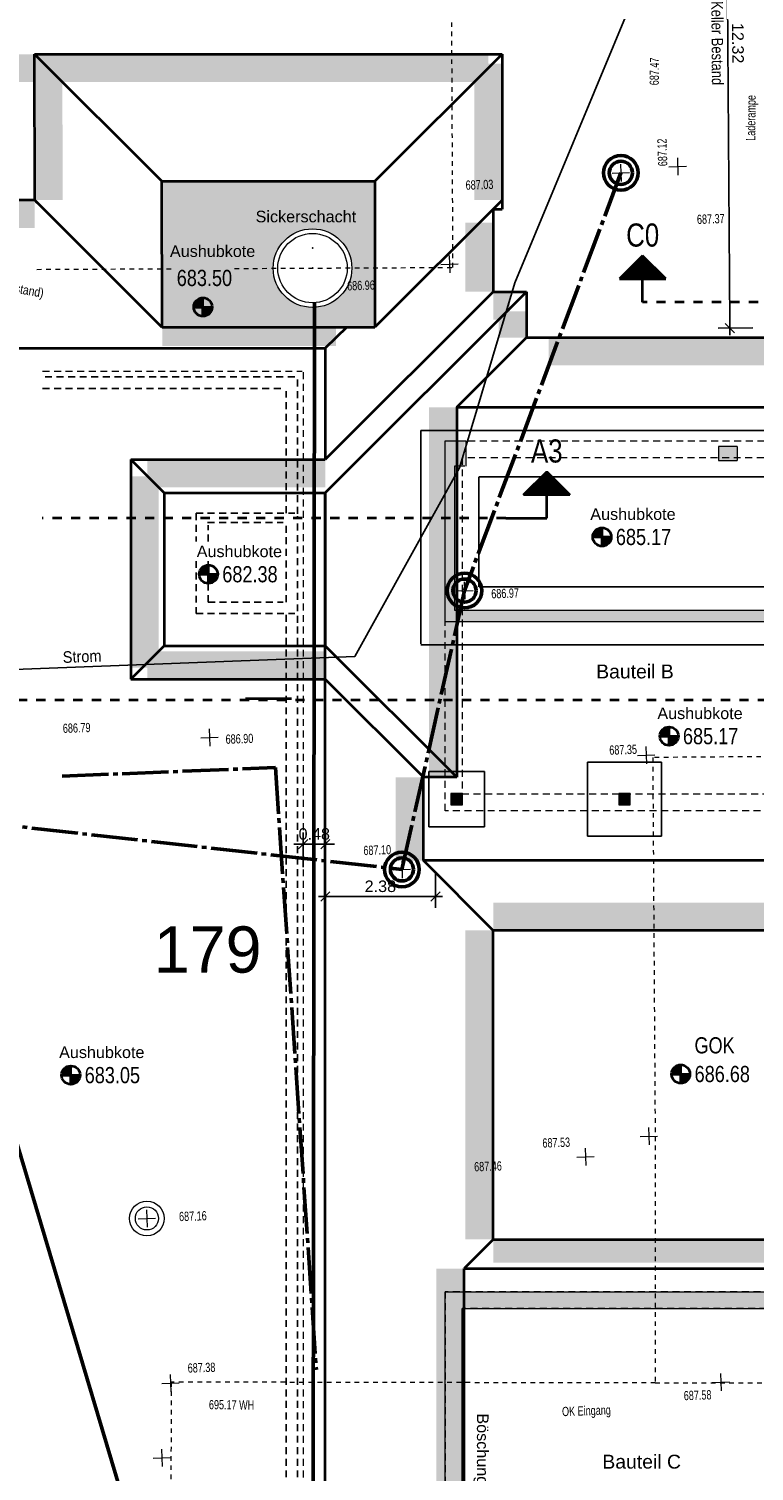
# Model space of a CAD drawing. Header units: metres. Extents: x 1 to 118, y 0 to 84.
# Tile 10 of 24: x 38 to 54, y 34 to 65. Entities that reach past the tile are written whole.
import ezdxf

# ---------------------------------------------------------------- set-up
doc = ezdxf.new("R2010")
doc.units = ezdxf.units.M
for name, pattern in [('ACHSE3', [1.25, 1, -0.1, 0.05, -0.1]), ('DURCHG', [0]), ('GESTR1', [0.4, 0.2, -0.2]), ('GESTR2', [0.25, 0.15, -0.1]), ('GESTR3', [0.2, 0.1, -0.1])]:
    doc.linetypes.add(name, pattern=pattern)
for name, color, linetype in [('Arbeitsplanie_für_Herstellung_BPW__stat._erf._Anschüttung', 7, 'Continuous'), ('Aushub', 7, 'Continuous'), ('Bestand', 7, 'Continuous'), ('Dr_nage', 7, 'Continuous'), ('EG-Fundamente', 7, 'Continuous'), ('Grundst_cksgrenze', 7, 'Continuous'), ('H_henkoten', 7, 'Continuous'), ('MAKET', 7, 'Continuous'), ('OG', 7, 'Continuous'), ('Regenwasserversickerung', 7, 'Continuous'), ('SCHNPF', 7, 'Continuous'), ('SCHRAFF', 7, 'Continuous'), ('Sparten_Vermessung', 7, 'Continuous'), ('Strom', 7, 'Continuous'), ('Telekom', 7, 'Continuous'), ('TEXTE', 7, 'Continuous'), ('UG', 7, 'Continuous'), ('Wasser', 7, 'Continuous')]:
    doc.layers.add(name, color=color, linetype=linetype)
doc.styles.add('Arial', font='arial.ttf')
doc.dimstyles.new('ISBSTRICH4E', dxfattribs={"dimtxt": 0.25, "dimasz": 0.1, "dimexe": 0.25, "dimexo": 0, "dimgap": 0.09, "dimtad": 1, "dimzin": 0, "dimdsep": 46, "dimtxsty": 'Arial', "dimblk": 'ID4', "dimblk1": 'ID4', "dimblk2": 'ID4', "dimsah": 1, "dimcen": 0.09, "dimdle": 0.15, "dimclrd": 7, "dimclre": 7, "dimclrt": 7, "dimazin": 0, "dimtfac": 1, "dimtdec": 4, "dimtix": 1, "dimtmove": 2, "dimatfit": 3, "dimfxl": 1, "dimtvp": 0.004, "dimtolj": 1, "dimtzin": 0, "dimarcsym": 0})

# ---------------------------------------------------------------- blocks, each defined once
blk = doc.blocks.new('ID4')
at = {"color": 7, "linetype": 'DURCHG', "lineweight": 25}
for p, q in [((-1, -1), (1, 1)), ((1.5, 0), (-1, 0))]:
    blk.add_line(p, q, dxfattribs=at)
blk = doc.blocks.new('*D14')
at = {"layer": 'Defpoints', "color": 0}
for p in [(44.654, 47.513), (44.175, 47.013), (44.654, 47.013)]:
    blk.add_point(p, dxfattribs=at)
at = {"layer": 'MAKET', "color": 7, "lineweight": -2}
for p, q in [((44.175, 47.013), (44.175, 47.763)), ((44.654, 47.013), (44.654, 47.763)), ((44.075, 47.513), (43.975, 47.513)), ((44.175, 47.513), (44.654, 47.513)), ((44.754, 47.513), (44.854, 47.513))]:
    blk.add_line(p, q, dxfattribs=at)
at = {"layer": 'MAKET', "color": 7, "lineweight": -2, "xscale": 0.1, "yscale": 0.1, "zscale": 0.1}
blk.add_blockref('ID4', (44.175, 47.513), dxfattribs=at)
at = {"layer": 'MAKET', "color": 7, "lineweight": -2, "xscale": 0.1, "yscale": 0.1, "zscale": 0.1, "rotation": 180}
blk.add_blockref('ID4', (44.654, 47.513), dxfattribs=at)
at = {"layer": 'MAKET', "color": 7, "insert": (44.415, 47.73), "char_height": 0.25, "attachment_point": 5, "style": 'Arial'}
blk.add_mtext('\\A1;0.48', dxfattribs=at)
blk = doc.blocks.new('*D15')
at = {"layer": 'Defpoints', "color": 0}
for p in [(44.654, 46.88), (47.034, 46.88), (44.654, 46.38)]:
    blk.add_point(p, dxfattribs=at)
at = {"layer": 'MAKET', "color": 7, "lineweight": -2}
for p, q in [((44.654, 46.88), (44.654, 46.13)), ((47.034, 46.88), (47.034, 46.13)), ((46.934, 46.38), (44.754, 46.38))]:
    blk.add_line(p, q, dxfattribs=at)
at = {"layer": 'MAKET', "color": 7, "lineweight": -2, "xscale": 0.1, "yscale": 0.1, "zscale": 0.1, "rotation": 180}
blk.add_blockref('ID4', (44.654, 46.38), dxfattribs=at)
at = {"layer": 'MAKET', "color": 7, "lineweight": -2, "xscale": 0.1, "yscale": 0.1, "zscale": 0.1}
blk.add_blockref('ID4', (47.034, 46.38), dxfattribs=at)
at = {"layer": 'MAKET', "color": 7, "insert": (45.844, 46.598), "char_height": 0.25, "attachment_point": 5, "style": 'Arial'}
blk.add_mtext('\\A1;2.38', dxfattribs=at)
blk = doc.blocks.new('*D30')
at = {"layer": 'Defpoints', "color": 0}
for p in [(53.314, 70.992), (53.814, 70.995), (53.897, 58.674)]:
    blk.add_point(p, dxfattribs=at)
at = {"layer": 'MAKET', "color": 7, "lineweight": -2}
for p, q in [((53.814, 70.995), (53.064, 70.99)), ((53.396, 58.77), (53.315, 70.892)), ((53.897, 58.674), (53.147, 58.669))]:
    blk.add_line(p, q, dxfattribs=at)
at = {"layer": 'MAKET', "color": 7, "lineweight": -2, "xscale": 0.1, "yscale": 0.1, "zscale": 0.1}
for p, rotation in [((53.314, 70.992), 90.3837776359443), ((53.397, 58.67), 270.3837776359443)]:
    blk.add_blockref('ID4', p, dxfattribs=dict(at, rotation=rotation))
at = {"layer": 'MAKET', "color": 7, "insert": (53.573, 64.832), "char_height": 0.25, "attachment_point": 5, "rotation": 270.3838, "style": 'Arial'}
blk.add_mtext('\\A1;12.32', dxfattribs=at)
blk = doc.blocks.new('DIM30')
at = {"layer": 'Aushub', "color": 7, "linetype": 'DURCHG', "lineweight": 35}
for p, q in [((50.636, 53.954), (50.636, 54.354)), ((50.436, 54.154), (50.836, 54.154))]:
    blk.add_line(p, q, dxfattribs=at)
blk.add_circle((50.636, 54.154), 0.2, dxfattribs=at)
blk = doc.blocks.new('DIM31')
at = {"layer": 'Aushub', "color": 7, "style": 'Arial', "width": 0.8}
blk.add_text('685.17', height=0.35, rotation=360, dxfattribs=at).set_placement((50.936, 53.979))
blk = doc.blocks.new('DIM32')
at = {"layer": 'Aushub', "color": 7, "linetype": 'DURCHG', "lineweight": 35}
for p, q in [((38.952, 42.516), (39.352, 42.516)), ((39.152, 42.316), (39.152, 42.716))]:
    blk.add_line(p, q, dxfattribs=at)
blk.add_circle((39.152, 42.516), 0.2, dxfattribs=at)
blk = doc.blocks.new('DIM33')
at = {"layer": 'Aushub', "color": 7, "style": 'Arial', "width": 0.8}
blk.add_text('683.05', height=0.35, rotation=360, dxfattribs=at).set_placement((39.452, 42.341))
blk = doc.blocks.new('DIM34')
at = {"layer": 'Aushub', "color": 7, "linetype": 'DURCHG', "lineweight": 35}
for p, q in [((41.927, 53.348), (42.327, 53.348)), ((42.127, 53.148), (42.127, 53.548))]:
    blk.add_line(p, q, dxfattribs=at)
blk.add_circle((42.127, 53.348), 0.2, dxfattribs=at)
blk = doc.blocks.new('DIM35')
at = {"layer": 'Aushub', "color": 1, "style": 'Arial', "width": 0.8}
blk.add_text('682.38', height=0.35, rotation=360, dxfattribs=at).set_placement((42.427, 53.173))
blk = doc.blocks.new('DIM39')
at = {"layer": 'Aushub', "color": 7, "linetype": 'DURCHG', "lineweight": 35}
for p, q in [((52.338, 42.34), (52.338, 42.74)), ((52.138, 42.54), (52.538, 42.54))]:
    blk.add_line(p, q, dxfattribs=at)
blk.add_circle((52.338, 42.54), 0.2, dxfattribs=at)
blk = doc.blocks.new('DIM40')
at = {"layer": 'Aushub', "color": 7, "style": 'Arial', "width": 0.8}
blk.add_text('686.68', height=0.35, rotation=360, dxfattribs=at).set_placement((52.638, 42.365))
blk = doc.blocks.new('DIM41')
at = {"layer": 'Aushub', "color": 7, "linetype": 'DURCHG', "lineweight": 35}
for p, q in [((52.086, 49.646), (52.086, 50.046)), ((51.886, 49.846), (52.286, 49.846))]:
    blk.add_line(p, q, dxfattribs=at)
blk.add_circle((52.086, 49.846), 0.2, dxfattribs=at)
blk = doc.blocks.new('DIM42')
at = {"layer": 'Aushub', "color": 1, "style": 'Arial', "width": 0.8}
blk.add_text('685.17', height=0.35, rotation=360, dxfattribs=at).set_placement((52.386, 49.671))
blk = doc.blocks.new('DIM47')
at = {"layer": 'Aushub', "color": 7, "linetype": 'DURCHG', "lineweight": 35}
for p, q in [((42.008, 58.926), (42.008, 59.326)), ((41.808, 59.126), (42.208, 59.126))]:
    blk.add_line(p, q, dxfattribs=at)
blk.add_circle((42.008, 59.126), 0.2, dxfattribs=at)
blk = doc.blocks.new('DIM48')
at = {"layer": 'Aushub', "color": 7, "style": 'Arial', "width": 0.8}
blk.add_text('683.50', height=0.35, rotation=360, dxfattribs=at).set_placement((41.442, 59.58))

msp = doc.modelspace()

# ---------------------------------------------------------------- hatches: boundary and pattern name
at = {"layer": 'Arbeitsplanie_für_Herstellung_BPW__stat._erf._Anschüttung'}
msp.add_hatch(color=9, dxfattribs=at).paths.add_polyline_path([(48.284, 45.646), (57.26, 45.646), (57.26, 46.248), (48.284, 46.248)])
at = {"layer": 'Aushub'}
for color, points in [(7, [(37.867, 63.993), (48.176, 63.993), (48.176, 64.594), (37.867, 64.594)]), (7, [(47.875, 61.437), (48.477, 61.437), (48.477, 64.389), (47.875, 64.389)]), (7, [(38.368, 64.1), (38.97, 64.1), (38.97, 64.101)]), (7, [(38.373, 61.439), (38.975, 61.439), (38.97, 64.1), (38.368, 64.1)]), (9, [(41.123, 60.817), (45.727, 60.817), (45.727, 61.845), (41.121, 61.845)]), (7, [(38.373, 61.437), (38.975, 61.439), (38.373, 61.439)]), (7, [(47.682, 59.456), (48.284, 59.456), (48.284, 60.953), (47.682, 60.953)]), (9, [(41.124, 59.967), (43.527, 59.967, -0.414214), (44.377, 60.817), (41.123, 60.817)]), (9, [(45.227, 59.967), (45.727, 59.967), (45.727, 60.817), (44.377, 60.817, -0.414214)]), (9, [(41.126, 59.117), (44.377, 59.117, -0.414214), (43.527, 59.967), (41.124, 59.967)]), (9, [(44.377, 59.117), (45.727, 59.117), (45.727, 59.967), (45.227, 59.967, -0.414214)]), (7, [(41.808, 59.126), (42.008, 59.126), (42.008, 59.326, 0.414214)]), (7, [(48.284, 58.854), (48.644, 58.854), (48.644, 59.456), (48.284, 59.456)]), (9, [(41.127, 58.687), (45.727, 58.687), (45.727, 59.117), (41.126, 59.117)]), (7, [(42.008, 58.926, 0.414214), (42.208, 59.126), (42.008, 59.126)]), (7, [(48.402, 58.467), (49.004, 58.467), (49.004, 59.034), (48.402, 59.034)]), (7, [(41.127, 58.285), (44.885, 58.285), (44.885, 58.687), (41.127, 58.687)]), (7, [(49.484, 57.865), (54.212, 57.865), (54.212, 58.467), (49.484, 58.467)]), (7, [(46.892, 48.956), (47.494, 48.956), (47.494, 56.957), (46.892, 56.957)]), (7, [(40.809, 55.224), (44.654, 55.224), (44.654, 55.826), (40.809, 55.826)]), (7, [(40.449, 51.324), (41.051, 51.324), (41.051, 55.466), (40.449, 55.466)]), (7, [(50.436, 54.154), (50.636, 54.154), (50.636, 54.354, 0.414214)]), (7, [(50.636, 53.954, 0.414214), (50.836, 54.154), (50.636, 54.154)]), (7, [(41.927, 53.348), (42.127, 53.348), (42.127, 53.548, 0.414214)]), (7, [(42.127, 53.148, 0.414214), (42.327, 53.348), (42.127, 53.348)]), (7, [(40.809, 51.076), (44.654, 51.076), (44.654, 51.678), (40.809, 51.678)]), (7, [(51.886, 49.846), (52.086, 49.846), (52.086, 50.046, 0.414214)]), (7, [(52.086, 49.646, 0.414214), (52.286, 49.846), (52.086, 49.846)]), (7, [(46.172, 47.156), (46.774, 47.156), (46.774, 48.956), (46.172, 48.956)]), (7, [(47.682, 38.962), (48.284, 38.962), (48.284, 45.646), (47.682, 45.646)]), (7, [(52.138, 42.54), (52.338, 42.54), (52.338, 42.74, 0.414214)]), (7, [(38.952, 42.516), (39.152, 42.516), (39.152, 42.716, 0.414214)]), (7, [(39.152, 42.316, 0.414214), (39.352, 42.516), (39.152, 42.516)]), (7, [(52.338, 42.34, 0.414214), (52.538, 42.54), (52.338, 42.54)]), (7, [(48.284, 38.46), (57.26, 38.46), (57.26, 38.962), (48.284, 38.962)]), (7, [(47.052, 24.959), (47.654, 24.959), (47.654, 38.332), (47.052, 38.332)])]:
    msp.add_hatch(color=color, dxfattribs=at).paths.add_polyline_path(points)
at = {"layer": 'Bestand'}
msp.add_hatch(color=180, dxfattribs=at).paths.add_polyline_path([(34.42, 60.835), (38.371, 60.835), (38.371, 61.437), (34.42, 61.437)])
at = {"layer": 'SCHRAFF'}
for points in [[(47.244, 55.683), (47.669, 55.683), (47.669, 56.231), (47.244, 56.231)], [(53.155, 55.807), (53.555, 55.807), (53.555, 56.107), (53.155, 56.107)], [(47.244, 52.321), (47.445, 52.321), (47.445, 55.683), (47.244, 55.683)], [(47.445, 52.321), (61.945, 52.321), (61.945, 52.571), (47.445, 52.571)], [(47.37, 48.358), (47.62, 48.358), (47.62, 48.608), (47.37, 48.608)], [(50.998, 48.358), (51.248, 48.358), (51.248, 48.608), (50.998, 48.608)], [(47.244, 37.467), (61.944, 37.467), (61.944, 37.832), (47.244, 37.832)], [(47.244, 29.832), (47.609, 29.832), (47.609, 37.467), (47.244, 37.467)]]:
    msp.add_hatch(color=9, dxfattribs=at).paths.add_polyline_path(points)

# ---------------------------------------------------------------- linework, layer by layer
at = {"layer": 'Aushub', "color": 7, "linetype": 'DURCHG', "lineweight": 35}
for p, q in [((38.373, 61.437), (38.367, 64.595)), ((38.368, 64.595), (48.477, 64.595)), ((41.123, 61.845), (38.368, 64.595)), ((48.477, 64.595), (45.727, 61.845)), ((48.477, 64.595), (48.477, 61.245)), ((41.127, 58.684), (41.121, 61.845)), ((41.123, 61.845), (45.727, 61.845)), ((45.727, 61.845), (45.727, 58.687)), ((38.371, 61.437), (37.115, 61.437)), ((38.427, 61.381), (38.371, 61.437)), ((41.127, 58.684), (38.372, 61.436)), ((48.477, 61.437), (45.727, 58.687)), ((48.284, 61.245), (48.284, 59.456)), ((48.284, 61.245), (48.477, 61.245)), ((44.654, 55.106), (49.004, 59.456)), ((48.284, 59.456), (44.654, 55.826)), ((48.284, 59.456), (49.004, 59.456)), ((49.004, 59.456), (49.004, 58.467)), ((41.127, 58.687), (45.727, 58.687)), ((45.117, 58.687), (44.654, 58.237)), ((47.494, 56.957), (49.004, 58.467)), ((49.004, 58.467), (54.212, 58.467)), ((33.648, 58.237), (44.654, 58.237)), ((44.654, 58.237), (44.654, 55.826)), ((47.494, 56.957), (58.945, 56.957)), ((47.494, 56.957), (47.494, 48.956)), ((41.169, 55.106), (40.449, 55.826)), ((40.449, 55.826), (44.654, 55.826)), ((40.449, 55.826), (40.449, 51.076)), ((41.169, 55.106), (44.654, 55.106)), ((41.169, 55.106), (41.169, 51.796)), ((44.654, 55.106), (44.654, 51.796)), ((44.654, 29.409), (44.654, 55.106)), ((41.169, 51.796), (40.449, 51.076)), ((41.169, 51.796), (44.654, 51.796)), ((47.494, 48.956), (44.654, 51.796)), ((40.449, 51.076), (44.654, 51.076)), ((46.774, 48.956), (44.654, 51.076)), ((47.494, 48.956), (46.774, 48.956)), ((46.774, 47.156), (46.774, 48.956)), ((59.01, 47.156), (46.774, 47.156)), ((48.284, 45.646), (46.774, 47.156)), ((57.26, 45.646), (48.284, 45.646)), ((48.284, 38.962), (48.284, 45.646)), ((48.284, 38.962), (47.654, 38.332)), ((48.284, 38.962), (57.26, 38.962)), ((47.654, 24.959), (47.654, 38.332)), ((47.654, 38.332), (62.809, 38.332))]:
    msp.add_line(p, q, dxfattribs=at)
at = {"layer": 'Bestand', "color": 254, "linetype": 'GESTR3', "lineweight": 13}
for p, q in [((47.414, 59.982), (47.378, 67.395)), ((38.419, 59.941), (41.371, 59.954)), ((42.69, 59.96), (47.414, 59.982)), ((55.473, 49.413), (51.732, 49.384)), ((51.732, 49.384), (51.785, 41.191)), ((51.785, 41.191), (51.788, 35.858)), ((41.322, 35.877), (41.294, 26.821)), ((51.788, 35.858), (41.322, 35.877)), ((51.788, 35.858), (55.551, 35.858))]:
    msp.add_line(p, q, dxfattribs=at)
at = {"layer": 'Dr_nage', "color": 180, "linetype": 'DURCHG', "lineweight": 50}
msp.add_line((44.386, 29.887), (44.419, 59.219), dxfattribs=at)
at = {"layer": 'Dr_nage', "color": 7, "linetype": 'DURCHG', "lineweight": 18}
for radius in [0.85, 0.75]:
    msp.add_circle((44.377, 59.967), radius, dxfattribs=at)
at = {"layer": 'Dr_nage', "color": 4}
for p in [(44.377, 60.403), (44.377, 59.967)]:
    msp.add_point(p, dxfattribs=at)
at = {"layer": 'EG-Fundamente', "color": 7, "linetype": 'DURCHG', "lineweight": 25}
for p, q in [((47.982, 56.457), (46.72, 56.457)), ((46.72, 56.457), (46.72, 51.846)), ((47.982, 56.457), (59.445, 56.457)), ((47.97, 53.072), (47.97, 55.457)), ((59.445, 55.457), (47.982, 55.457)), ((63.245, 53.072), (47.982, 53.072)), ((46.72, 51.822), (60.175, 51.822)), ((50.323, 47.683), (50.323, 49.283)), ((50.323, 49.283), (51.923, 49.283)), ((51.923, 49.283), (51.923, 47.683)), ((46.895, 49.083), (48.095, 49.083)), ((46.895, 47.883), (46.895, 49.083)), ((48.095, 49.083), (48.095, 47.883)), ((48.095, 47.883), (46.895, 47.883)), ((51.923, 47.683), (50.323, 47.683))]:
    msp.add_line(p, q, dxfattribs=at)
at = {"layer": 'EG-Fundamente', "color": 7, "linetype": 'DURCHG', "lineweight": 18}
for p, q in [((47.244, 56.231), (47.695, 56.231)), ((47.244, 52.321), (47.244, 56.231)), ((47.695, 56.231), (47.695, 55.683)), ((53.555, 56.107), (53.155, 56.107)), ((53.155, 56.107), (53.155, 55.807)), ((53.555, 56.107), (53.555, 55.807)), ((47.669, 55.683), (47.445, 55.683)), ((47.445, 55.683), (47.445, 52.571)), ((53.155, 55.807), (53.555, 55.807)), ((47.445, 52.571), (50.228, 52.571)), ((50.228, 52.571), (61.945, 52.571)), ((50.228, 52.321), (47.244, 52.321)), ((61.945, 52.321), (50.228, 52.321)), ((47.62, 48.608), (47.37, 48.608)), ((47.37, 48.608), (47.37, 48.358)), ((47.37, 48.358), (47.62, 48.358)), ((47.62, 48.358), (47.62, 48.608)), ((50.998, 48.608), (50.998, 48.358)), ((51.248, 48.607), (50.998, 48.607)), ((50.998, 48.358), (51.248, 48.358)), ((51.248, 48.358), (51.248, 48.608)), ((47.244, 29.832), (47.244, 37.832)), ((47.244, 37.832), (62.309, 37.832)), ((47.61, 37.468), (61.945, 37.468)), ((47.61, 30.198), (47.61, 37.468))]:
    msp.add_line(p, q, dxfattribs=at)
at = {"layer": 'H_henkoten', "color": 9, "linetype": 'DURCHG', "lineweight": 13}
for p, q in [((51.038, 62.215), (51.051, 61.84)), ((52.084, 62.16), (52.459, 62.173)), ((52.265, 62.353), (52.278, 61.979)), ((50.857, 62.021), (51.232, 62.034)), ((47.333, 60.238), (47.346, 59.864)), ((47.152, 60.045), (47.527, 60.058)), ((47.656, 53.18), (47.669, 52.806)), ((47.475, 52.987), (47.85, 52.999)), ((42.141, 50.006), (42.154, 49.632)), ((41.96, 49.812), (42.335, 49.825)), ((51.583, 49.621), (51.596, 49.246)), ((51.402, 49.427), (51.777, 49.44)), ((46.305, 47.151), (46.318, 46.776)), ((46.124, 46.957), (46.499, 46.97)), ((51.463, 41.186), (51.838, 41.199)), ((51.644, 41.38), (51.657, 41.005)), ((50.271, 40.938), (50.284, 40.563)), ((50.09, 40.744), (50.465, 40.757)), ((40.609, 39.41), (40.984, 39.423)), ((40.79, 39.604), (40.803, 39.229)), ((41.303, 36.039), (41.316, 35.665)), ((53.016, 35.868), (53.391, 35.881)), ((53.197, 36.062), (53.21, 35.687)), ((41.122, 35.846), (41.497, 35.858)), ((41.114, 34.425), (41.127, 34.051)), ((40.934, 34.231), (41.308, 34.244))]:
    msp.add_line(p, q, dxfattribs=at)
at = {"layer": 'OG', "color": 4, "linetype": 'GESTR2', "lineweight": 20}
for p, q in [((47.244, 48.231), (47.244, 56.231)), ((47.244, 56.231), (66.314, 56.231)), ((47.609, 55.866), (47.609, 48.596)), ((65.383, 55.866), (47.609, 55.866)), ((47.609, 48.596), (65.949, 48.596)), ((66.314, 48.231), (47.244, 48.231)), ((47.244, 37.832), (47.244, 29.832)), ((62.309, 37.832), (47.244, 37.832)), ((61.944, 37.467), (47.609, 37.467)), ((47.609, 37.467), (47.609, 30.197))]:
    msp.add_line(p, q, dxfattribs=at)
at = {"layer": 'Regenwasserversickerung', "color": 140, "linetype": 'ACHSE3', "lineweight": 50}
for p, q in [((51.044, 62.028), (47.663, 52.993)), ((47.663, 52.993), (46.311, 46.964)), ((33.141, 48.438), (46.311, 46.964))]:
    msp.add_line(p, q, dxfattribs=at)
at = {"layer": 'Regenwasserversickerung', "color": 140, "linetype": 'DURCHG', "lineweight": 50}
for centre, radius in [((51.044, 62.028), 0.375), ((51.044, 62.028), 0.25), ((47.663, 52.993), 0.375), ((47.663, 52.993), 0.25), ((46.311, 46.964), 0.375), ((46.311, 46.964), 0.25)]:
    msp.add_circle(centre, radius, dxfattribs=at)
at = {"layer": 'SCHNPF', "color": 7, "linetype": 'DURCHG', "lineweight": 35}
for p, q in [((51.514, 60.233), (51.014, 59.733)), ((51.483, 60.203), (51.544, 60.203)), ((51.499, 60.218), (51.529, 60.218)), ((51.514, 59.233), (51.514, 60.233)), ((52.014, 59.733), (51.514, 60.233)), ((51.18, 59.9), (51.847, 59.9)), ((51.196, 59.915), (51.832, 59.915)), ((51.211, 59.93), (51.817, 59.93)), ((51.226, 59.945), (51.802, 59.945)), ((51.241, 59.96), (51.787, 59.96)), ((51.256, 59.976), (51.771, 59.976)), ((51.271, 59.991), (51.756, 59.991)), ((51.287, 60.006), (51.741, 60.006)), ((51.302, 60.021), (51.726, 60.021)), ((51.317, 60.036), (51.711, 60.036)), ((51.332, 60.051), (51.696, 60.051)), ((51.347, 60.066), (51.68, 60.066)), ((51.362, 60.082), (51.665, 60.082)), ((51.377, 60.097), (51.65, 60.097)), ((51.393, 60.112), (51.635, 60.112)), ((51.408, 60.127), (51.62, 60.127)), ((51.423, 60.142), (51.605, 60.142)), ((51.438, 60.157), (51.59, 60.157)), ((51.453, 60.173), (51.574, 60.173)), ((51.468, 60.188), (51.559, 60.188)), ((51.014, 59.733), (52.014, 59.733)), ((51.029, 59.748), (51.999, 59.748)), ((51.044, 59.763), (51.983, 59.763)), ((51.059, 59.779), (51.968, 59.779)), ((51.074, 59.794), (51.953, 59.794)), ((51.09, 59.809), (51.938, 59.809)), ((51.105, 59.824), (51.923, 59.824)), ((51.12, 59.839), (51.908, 59.839)), ((51.135, 59.854), (51.893, 59.854)), ((51.15, 59.87), (51.877, 59.87)), ((51.165, 59.885), (51.862, 59.885)), ((48.94, 55.063), (49.44, 55.563)), ((49.47, 55.533), (49.409, 55.533)), ((49.455, 55.548), (49.424, 55.548)), ((49.44, 54.563), (49.44, 55.563)), ((49.44, 55.563), (49.94, 55.063)), ((49.788, 55.214), (49.091, 55.214)), ((49.773, 55.23), (49.106, 55.23)), ((49.758, 55.245), (49.121, 55.245)), ((49.743, 55.26), (49.137, 55.26)), ((49.728, 55.275), (49.152, 55.275)), ((49.712, 55.29), (49.167, 55.29)), ((49.697, 55.305), (49.182, 55.305)), ((49.682, 55.32), (49.197, 55.32)), ((49.667, 55.336), (49.212, 55.336)), ((49.652, 55.351), (49.228, 55.351)), ((49.637, 55.366), (49.243, 55.366)), ((49.621, 55.381), (49.258, 55.381)), ((49.606, 55.396), (49.273, 55.396)), ((49.591, 55.411), (49.288, 55.411)), ((49.576, 55.427), (49.303, 55.427)), ((49.561, 55.442), (49.318, 55.442)), ((49.546, 55.457), (49.334, 55.457)), ((49.531, 55.472), (49.349, 55.472)), ((49.515, 55.487), (49.364, 55.487)), ((49.5, 55.502), (49.379, 55.502)), ((49.485, 55.517), (49.394, 55.517)), ((49.94, 55.063), (48.94, 55.063)), ((49.924, 55.078), (48.955, 55.078)), ((49.909, 55.093), (48.97, 55.093)), ((49.894, 55.108), (48.985, 55.108)), ((49.879, 55.124), (49, 55.124)), ((49.864, 55.139), (49.015, 55.139)), ((49.849, 55.154), (49.031, 55.154)), ((49.834, 55.169), (49.046, 55.169)), ((49.818, 55.184), (49.061, 55.184)), ((49.803, 55.199), (49.076, 55.199)), ((48.557, 54.563), (49.44, 54.563)), ((42.925, 50.663), (43.925, 50.663))]:
    msp.add_line(p, q, dxfattribs=at)
at = {"layer": 'SCHNPF', "color": 7, "linetype": 'GESTR1', "lineweight": 35}
for p, q in [((65.211, 59.233), (51.514, 59.233)), ((48.557, 54.563), (38.53, 54.563)), ((70.206, 50.622), (35.932, 50.622))]:
    msp.add_line(p, q, dxfattribs=at)
at = {"layer": 'Sparten_Vermessung', "color": 9, "linetype": 'DURCHG', "lineweight": 13}
for radius in [0.375, 0.25]:
    msp.add_circle((40.797, 39.417), radius, dxfattribs=at)
at = {"layer": 'Strom', "color": 1, "linetype": 'DURCHG', "lineweight": 25}
for p, q in [((48.75, 59.651), (51.784, 66.935)), ((47.552, 55.649), (48.75, 59.651)), ((45.29, 51.57), (47.552, 55.649)), ((37.238, 51.262), (45.29, 51.57))]:
    msp.add_line(p, q, dxfattribs=at)
at = {"layer": 'Telekom', "color": 84, "linetype": 'DURCHG', "lineweight": 50}
msp.add_line((40.397, 32.959), (34.541, 52.59), dxfattribs=at)
at = {"layer": 'UG', "color": 9, "linetype": 'GESTR2', "lineweight": 13}
for p, q in [((38.54, 57.737), (44.154, 57.737)), ((44.175, 57.716), (44.175, 29.909))]:
    msp.add_line(p, q, dxfattribs=at)
at = {"layer": 'UG', "color": 7, "linetype": 'GESTR2', "lineweight": 25}
for p, q in [((43.994, 57.617), (38.54, 57.617)), ((44.055, 57.556), (44.055, 54.606)), ((38.54, 57.367), (43.744, 57.367)), ((43.805, 54.667), (43.805, 57.306)), ((41.86, 54.667), (43.994, 54.667)), ((41.86, 54.667), (41.86, 54.054)), ((44.055, 52.296), (44.055, 54.606)), ((42.11, 54.467), (43.744, 54.467)), ((42.119, 54.054), (42.119, 54.406)), ((43.805, 52.746), (43.805, 54.406)), ((41.86, 53.633), (41.86, 52.502)), ((42.119, 52.746), (42.119, 53.633)), ((42.119, 52.746), (43.744, 52.746)), ((41.86, 52.502), (43.994, 52.502)), ((43.805, 30.319), (43.805, 52.502)), ((44.055, 30.069), (44.055, 52.296))]:
    msp.add_line(p, q, dxfattribs=at)
at = {"layer": 'Wasser', "color": 5, "linetype": 'ACHSE3', "lineweight": 50}
for p, q in [((38.966, 48.981), (43.575, 49.167)), ((43.575, 49.167), (44.461, 36.141))]:
    msp.add_line(p, q, dxfattribs=at)

# ---------------------------------------------------------------- block references
for name in ['DIM48', 'DIM47', 'DIM30', 'DIM31', 'DIM34', 'DIM35', 'DIM41', 'DIM42', 'DIM39', 'DIM32', 'DIM33', 'DIM40']:
    msp.add_blockref(name, (0, 0))

# ---------------------------------------------------------------- texts
at = {"layer": 'Aushub', "color": 7, "style": 'Arial'}
msp.add_text('Aushubkote', height=0.25, dxfattribs=at).set_placement((41.295, 60.209))
for s, rotation, p in [('Aushubkote', 360, (50.383, 54.523)), ('Aushubkote', 360, (41.874, 53.717)), ('Aushubkote', 360, (51.833, 50.215)), ('Aushubkote', 360, (38.899, 42.885)), ('Böschungsneigung 45°', 270, (47.932, 35.2))]:
    msp.add_text(s, height=0.25, rotation=rotation, dxfattribs=at).set_placement(p)
at = {"layer": 'Aushub', "color": 7, "style": 'Arial', "width": 0.8}
msp.add_text('GOK', height=0.35, dxfattribs=at).set_placement((52.635, 42.985))
at = {"layer": 'Dr_nage', "color": 7, "style": 'Arial'}
msp.add_text('Sickerschacht', height=0.25, dxfattribs=at).set_placement((43.147, 60.958))
at = {"layer": 'Grundst_cksgrenze', "color": 54, "style": 'Arial'}
msp.add_text('179', height=1, dxfattribs=at).set_placement((40.945, 44.732))
at = {"layer": 'H_henkoten', "color": 9, "style": 'Arial', "width": 0.7}
for s, rotation, p in [('687.47', 89.1, (51.863, 63.921)), ('Laderampe', 89.4, (53.948, 62.72)), ('687.12', 92, (52.05, 62.175)), ('687.03', 2, (47.691, 61.661)), ('687.37', 2, (52.692, 60.921)), ('686.96', 2, (45.129, 59.483)), ('686.97', 2, (48.245, 52.824)), ('686.79', 2, (38.983, 49.914)), ('686.90', 2, (42.502, 49.679)), ('687.35', 2, (50.797, 49.443)), ('687.10', 2, (45.481, 47.273)), ('687.53', 2, (49.351, 40.947)), ('687.46', 2, (47.875, 40.433)), ('687.16', 2, (41.495, 39.357)), ('687.38', 2, (41.682, 36.08)), ('687.58', 2, (52.407, 35.484)), ('695.17 WH', 359.5, (42.137, 35.291)), ('OK Eingang', 2, (49.775, 35.14))]:
    msp.add_text(s, height=0.2, rotation=rotation, dxfattribs=at).set_placement(p)
at = {"layer": 'MAKET', "color": 7, "style": 'Arial', "width": 0.8}
msp.add_text('Keller Bestand', height=0.25, rotation=270.4, dxfattribs=at).set_placement((52.999, 65.74))
at = {"layer": 'SCHNPF', "color": 7, "style": 'Arial', "width": 0.8}
for s, p in [('C0', (51.158, 60.433)), ('A3', (49.101, 55.763))]:
    msp.add_text(s, height=0.5, dxfattribs=at).set_placement(p)
at = {"layer": 'Strom', "color": 1, "style": 'Arial', "width": 0.9}
msp.add_text('Strom', height=0.25, rotation=362.2, dxfattribs=at).set_placement((38.982, 51.429))
at = {"layer": 'TEXTE', "color": 7, "style": 'Arial', "width": 0.8}
msp.add_text('Lg. = 5,60 m (ohne Überstand)', height=0.2, rotation=349.6, dxfattribs=at).set_placement((35.545, 59.877))
at = {"layer": 'TEXTE', "color": 7, "style": 'Arial'}
for s, p in [('Bauteil B', (50.51, 51.095)), ('Bauteil C', (50.643, 34.007))]:
    msp.add_text(s, height=0.3, dxfattribs=at).set_placement(p)

# ---------------------------------------------------------------- dimensions: what is measured, and where the dimension line sits
at = {"layer": 'MAKET'}
for p1, p2, picture, middle in [((53.897, 58.674), (53.814, 70.995), '*D30', (53.573, 64.832)), ((44.175, 47.013), (44.654, 47.013), '*D14', (44.415, 47.73)), ((47.034, 46.88), (44.654, 46.88), '*D15', (45.844, 46.598))]:
    dim = msp.add_aligned_dim(p1=p1, p2=p2, distance=0.5, dimstyle='ISBSTRICH4E', override={"dimasz": 0.1}, dxfattribs=at)
    dim.commit()
    dim.dimension.update_dxf_attribs({"geometry": picture, "text_midpoint": middle})

doc.saveas('drawing.dxf')
